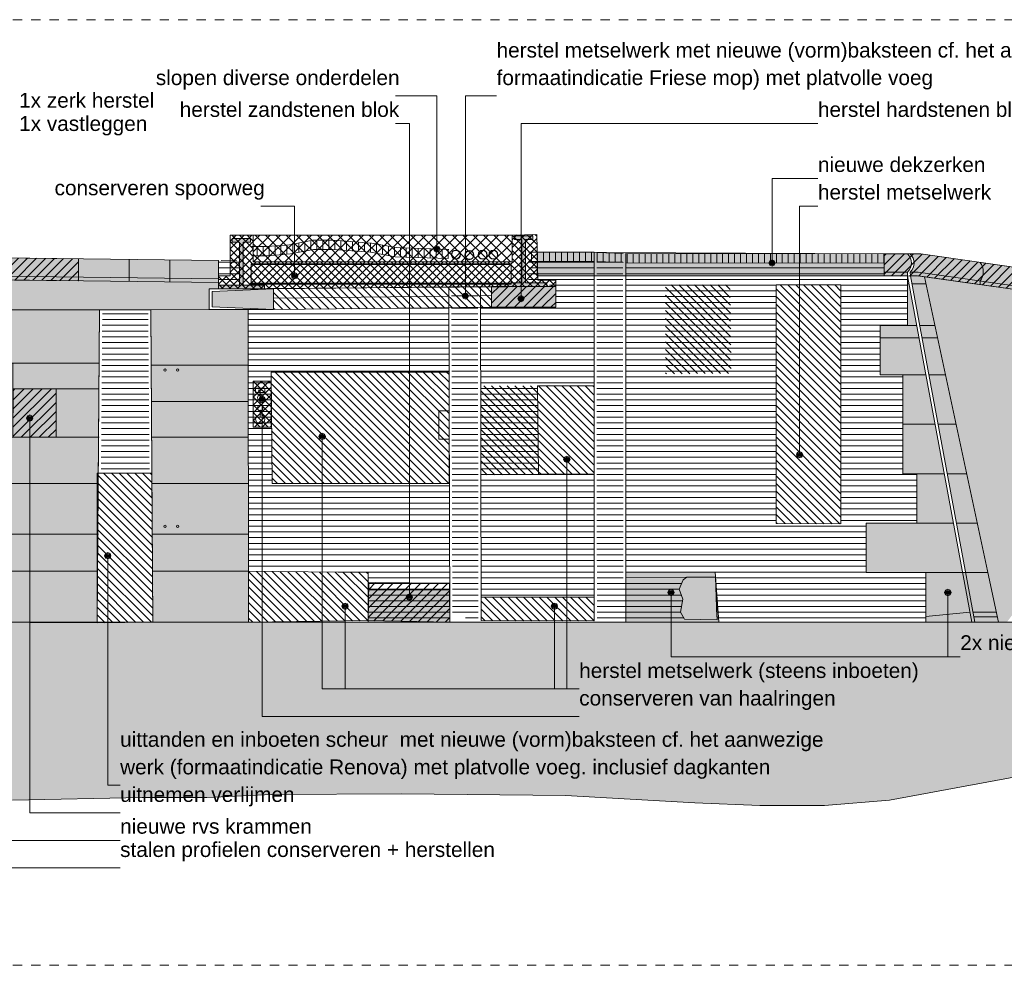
# Model space of a CAD drawing. Extents: x -251883 to 250656, y 0 to 909157.
# Tile 48 of 70: x 7424 to 18148, y 529529 to 539829. Entities that reach past the tile are written whole.
import ezdxf

# ---------------------------------------------------------------- set-up
doc = ezdxf.new("R2010")
doc.units = 0
doc.header["$MEASUREMENT"] = 0
doc.linetypes.add('DASHED', pattern=[200, 100, -100])
for name, color, linetype in [('A-0019-AFDEKVLAK', 1, 'Continuous'), ('A-0070-SYMBOOL', 8, 'Continuous'), ('A-0250-PROFIEL', 1, 'Continuous')]:
    doc.layers.add(name, color=color, linetype=linetype)
pattern_1 = [(0, (0, 0), (0, 62.5), [])]
pattern_2 = [(90, (0, 0), (-65, 4e-15), [])]
pattern_3 = [(45, (0, 0), (-49.497475, 49.497475), [])]
pattern_4 = [(135, (0, 0), (-42.426407, -42.426407), [])]
pattern_5 = [(45, (0, 0), (-42.426407, 42.426407), []), (135, (0, 0), (-42.426407, -42.426407), [])]

# ---------------------------------------------------------------- blocks, each defined once
blk = doc.blocks.new('M-MAATREGELEN_466')
at = {"linetype": 'Continuous', "lineweight": 5}
for color, points in [(7, [(163921, -2903), (164151, -2903), (164151, -2433), (164071, -2433), (164071, -2393), (164271, -2393), (164271, -2433), (164191, -2433), (164191, -2903), (164421, -2903), (164421, -2943), (163921, -2943)]), (7, [(166996, -2877), (167226, -2877), (167226, -2407), (167146, -2407), (167146, -2367), (167346, -2367), (167346, -2407), (167266, -2407), (167266, -2877), (167496, -2877), (167496, -2917), (166996, -2917)]), (254, [(171172, -2802), (167392, -2802), (167392, -2543), (171172, -2562)]), (8, [(171172, -2562), (171426, -2562, -0.412118), (171426, -2762), (171426, -2802), (171172, -2802)]), (8, [(171457, -2802), (171456, -2761, 0.409457), (171456, -2563), (171570, -2563), (172882, -2749), (173605, -3132), (174090, -3335), (174365, -3345, -0.407073), (174366, -3545), (174365, -3585), (174037, -3573), (173503, -3349), (172806, -2980), (171536, -2800)]), (8, [(171626, -6033), (170976, -6033), (170976, -5494), (171526, -5494), (171526, -4956), (171376, -4956), (171376, -3879), (171126, -3879), (171126, -3341), (171426, -3341), (171426, -2802), (172126, -6572), (171626, -6572)]), (8, [(171457, -2802), (171536, -2800), (171610, -2811), (172418, -6572), (172157, -6572)]), (254, [(171610, -2811), (172806, -2980), (173503, -3349), (174037, -3573), (174365, -3585), (174366, -3545, 0.407073), (174365, -3345), (175293, -3378), (179396, -3463), (179476, -3503), (179511, -3583), (179511, -3703), (179511, -3843), (179476, -4023), (179511, -4113), (179598, -4153), (179698, -4053), (179716, -3963), (179698, -3763), (179726, -3683), (179698, -3518), (179746, -3470), (180049, -3476), (180072, -6013), (179557, -6083), (179198, -6023), (178570, -6083), (178132, -6233), (177560, -6233), (176970, -6083), (176373, -6083), (175518, -6272), (174539, -6083), (173744, -6083), (172997, -6214), (172637, -6400), (172509, -6572), (172418, -6572)]), (254, [(169371, -6569), (168358, -6572), (168358, -6033), (169329, -6030)]), (8, [(168995, -6542), (168952, -6463), (168980, -6324), (168939, -6213), (168982, -6112), (169022, -6082), (169336, -6082), (169351, -6549)]), (254, [(171626, -6033), (172302, -6033), (172418, -6572), (171626, -6572)]), (8, [(165550, -6220), (166439, -6220), (166440, -6572), (165550, -6572)]), (111, [(127082, -6572), (181582, -6572), (181582, -9179), (180447, -9202), (179741, -9212), (179035, -9262), (178330, -9262), (176543, -8652), (175728, -8513), (175132, -8422), (174426, -8232), (173720, -8162), (173015, -8182), (171228, -8512), (170522, -8572), (169817, -8572), (169111, -8542), (168405, -8502), (167700, -8462), (165913, -8442), (164502, -8452), (163796, -8482), (163090, -8482), (161679, -8512), (159892, -8362), (158481, -8332), (157775, -8322), (157070, -8302), (155658, -8292), (153871, -8262), (153166, -8262), (152460, -8252), (151754, -8242), (151049, -8242), (149262, -8242), (147851, -8302), (147145, -8312), (146439, -8322), (145028, -8352), (142426, -8498), (141830, -8462), (141124, -8552), (137926, -8752), (136515, -8792), (135809, -8852), (133692, -9022), (131200, -8852), (130494, -8792), (127479, -8485), (127082, -8464)])]:
    blk.add_hatch(color=color, dxfattribs=at).paths.add_polyline_path(points, flags=0)
h = blk.add_hatch(dxfattribs=at)
h.set_pattern_fill('@AVMWV', color=8, style=0, pattern_type=0)
h.set_pattern_definition(pattern_2)
h.paths.add_polyline_path([(164286, -2483), (164452, -2483), (164693, -2464), (164947, -2413), (165170, -2413), (165589, -2444), (165857, -2493), (166430, -2513), (166426, -2613), (165846, -2593), (165576, -2543), (165166, -2513), (164956, -2513), (164706, -2563), (164456, -2583), (164286, -2583)], flags=0)
h = blk.add_hatch(dxfattribs=at)
h.set_pattern_fill('@AVMWV', color=8, style=0, pattern_type=0)
h.set_pattern_definition(pattern_2)
h.paths.add_polyline_path([(167306, -2642), (168012, -2645), (168014, -2545), (167296, -2542)], flags=0)
h = blk.add_hatch(dxfattribs=at)
h.set_pattern_fill('@AVMWV', color=8, style=0, pattern_type=0)
h.set_pattern_definition(pattern_2)
h.paths.add_polyline_path([(168044, -2643), (168328, -2657), (168328, -2557), (168044, -2546)], flags=0)
h = blk.add_hatch(dxfattribs=at)
h.set_pattern_fill('@AVMWV', color=8, style=0, pattern_type=0)
h.set_pattern_definition(pattern_2)
h.paths.add_polyline_path([(168356, -2659), (171172, -2662), (171172, -2562), (168358, -2559)], flags=0)
h = blk.add_hatch(dxfattribs=at)
h.set_pattern_fill('@AV093', color=154, style=0, pattern_type=0)
h.set_pattern_definition(pattern_3)
h.paths.add_polyline_path([(171172, -2802), (171570, -2805), (172806, -2980), (174037, -3573), (174365, -3585), (174366, -3545, 0.407162), (174365, -3345), (174090, -3335), (172884, -2750), (171570, -2563), (171172, -2562)], flags=0)
h = blk.add_hatch(dxfattribs=at)
h.set_pattern_fill('@AV093', color=154, style=0, pattern_type=0)
h.set_pattern_definition(pattern_3)
h.paths.add_polyline_path([(160655, -2836), (160656, -2594), (162397, -2615), (162397, -2854)], flags=0)
h = blk.add_hatch(dxfattribs=at)
h.set_pattern_fill('@AVMWH2', color=251, style=0, pattern_type=0)
h.set_pattern_definition(pattern_1)
h.paths.add_polyline_path([(163921, -2832), (163921, -2943), (163921, -2903), (164151, -2903), (164151, -2637), (163921, -2633), (163921, -2713)], flags=0)
h = blk.add_hatch(dxfattribs=at)
h.set_pattern_fill('@AVMWH2', color=251, style=0, pattern_type=0)
h.set_pattern_definition(pattern_1)
h.paths.add_polyline_path([(167296, -2642), (167296, -2877), (167526, -2877), (167526, -2917), (167596, -2917), (167596, -3144), (166896, -3144), (166896, -3017), (164521, -3043), (164521, -3169), (164244, -3169), (164249, -6572), (166440, -6572), (166429, -3022), (166775, -3022), (166781, -6556), (166781, -6572), (168014, -6572), (168014, -2643)], flags=0)
h = blk.add_hatch(dxfattribs=at)
h.set_pattern_fill('@AVMWH2', color=251, style=0, pattern_type=0)
h.set_pattern_definition(pattern_1)
h.paths.add_polyline_path([(168044, -6463), (168042, -2652), (168326, -2652), (168328, -6128), (168982, -6112), (168939, -6213), (168982, -6313), (168952, -6463), (168995, -6542), (168044, -6542)], flags=0)
h = blk.add_hatch(dxfattribs=at)
h.set_pattern_fill('@AVMWH2', color=251, style=0, pattern_type=0)
h.set_pattern_definition(pattern_1)
h.paths.add_polyline_path([(169348, -6463), (169336, -6082), (168358, -6089), (168356, -2659), (171172, -2662), (171172, -2802), (171426, -2802), (171426, -3341), (171126, -3341), (171126, -3879), (171376, -3879), (171376, -4956), (171526, -4956), (171526, -5494), (170976, -5494), (170976, -6033), (171626, -6033), (171626, -6572), (169351, -6549)], flags=0)
h = blk.add_hatch(dxfattribs=at)
h.set_pattern_fill('@AV058', color=30, style=0, pattern_type=0)
h.set_pattern_definition(pattern_4)
h.paths.add_polyline_path([(169506, -3863), (168791, -3870), (168791, -2900), (169494, -2900)], flags=0)
h = blk.add_hatch(dxfattribs=at)
h.set_pattern_fill('@AVMWH2', color=251, style=0, pattern_type=0)
h.set_pattern_definition(pattern_1)
h.paths.add_polyline_path([(166470, -6518), (166459, -3052), (166745, -3049), (166751, -6537)], flags=0)
h = blk.add_hatch(dxfattribs=at)
h.set_pattern_fill('@AVMWH2', color=251, style=0, pattern_type=0)
h.set_pattern_definition([(180, (0, 0), (-8e-15, -62.5), [])])
h.paths.add_polyline_path([(163184, -6577), (162631, -6523), (162657, -3202), (163154, -3200)], flags=0)
h = blk.add_hatch(dxfattribs=at)
h.set_pattern_fill('@AV093', color=154, style=0, pattern_type=0)
h.set_pattern_definition(pattern_3)
h.paths.add_polyline_path([(161684, -4032), (162152, -4031), (162152, -4560), (161682, -4560)], flags=0)
at = {"color": 7, "linetype": 'DASHED', "lineweight": 0}
blk.add_lwpolyline([(127082, -10311), (127082, -11), (181582, -11), (181582, -10311)], close=True, dxfattribs=at)
at = {"color": 8, "linetype": 'Continuous', "lineweight": 5}
for points in [[(163921, -2943), (164421, -2943), (164421, -2903), (164191, -2903), (164191, -2433), (164271, -2433), (164271, -2393), (164071, -2393), (164071, -2433), (164151, -2433), (164151, -2903), (163921, -2903)], [(166996, -2917), (167496, -2917), (167496, -2877), (167266, -2877), (167266, -2407), (167346, -2407), (167346, -2367), (167146, -2367), (167146, -2407), (167226, -2407), (167226, -2877), (166996, -2877)], [(171172, -2562), (167392, -2543), (167392, -2802), (171172, -2802)], [(171626, -6572), (172126, -6572), (171426, -2802), (171426, -3341), (171126, -3341), (171126, -3879), (171376, -3879), (171376, -4956), (171526, -4956), (171526, -5494), (170976, -5494), (170976, -6033), (171626, -6033)], [(171457, -2802), (171536, -2800), (171610, -2811), (172418, -6572), (172157, -6572)], [(164326, -4073), (164426, -4073), (164426, -4023), (164326, -4023)], [(169329, -6030), (168358, -6033), (168358, -6572), (169371, -6569)], [(168995, -6542), (168952, -6463), (168980, -6324), (168939, -6213), (168982, -6112), (169022, -6082), (169336, -6082), (169351, -6549)], [(171626, -6033), (172302, -6033), (172418, -6572), (171626, -6572)], [(165550, -6220), (166439, -6220), (166440, -6572), (165550, -6572)]]:
    blk.add_lwpolyline(points, close=True, dxfattribs=at)
for points in [[(167296, -2542), (168014, -2545)], [(168044, -2546), (168328, -2557)], [(169022, -6082), (168358, -6089), (168358, -2559)], [(168358, -2559), (171426, -2562)], [(171426, -2802), (171172, -2802), (171172, -2562)], [(171456, -2563), (171570, -2563)], [(171570, -2563), (172882, -2749), (173605, -3132), (174090, -3335), (175293, -3378)], [(163921, -2633), (160686, -2594)], [(162397, -2615), (162397, -2854)], [(162947, -2622), (162947, -2861)], [(163392, -2628), (163392, -2866)], [(163921, -2872), (163921, -2633)], [(163951, -2633), (164121, -2637)], [(167296, -2642), (168014, -2645)], [(168043, -2646), (168328, -2657)], [(168356, -2659), (171172, -2662)], [(171426, -2761), (171172, -2761)], [(171542, -2761), (171456, -2761)], [(171542, -2761), (172819, -2942), (173520, -3313), (174046, -3534), (174366, -3545)], [(163921, -2832), (160683, -2793)], [(163921, -2872), (160683, -2833)], [(171426, -2802), (171426, -3341), (171126, -3341), (171126, -3879), (171376, -3879), (171376, -4956), (171526, -4956), (171526, -5494), (170976, -5494), (170976, -6033), (171626, -6033), (171626, -6572)], [(171426, -2888), (171442, -2888)], [(171457, -2802), (171536, -2800), (172806, -2980), (173503, -3349), (174037, -3573), (174365, -3585)], [(171473, -2888), (171627, -2888)], [(171610, -2811), (172418, -6572)], [(162627, -3172), (160969, -3172)], [(164244, -3169), (163183, -3170)], [(171426, -3341), (171526, -3341)], [(171557, -3341), (171724, -3341)], [(171126, -3475), (171551, -3475)], [(171582, -3475), (171749, -3475)], [(162626, -3751), (161682, -3751)], [(164245, -3775), (163191, -3775)], [(171376, -3879), (171626, -3879)], [(171657, -3879), (171840, -3879)], [(162620, -4031), (161684, -4032)], [(162152, -4031), (162152, -4560)], [(164243, -4168), (163191, -4168)], [(171376, -4418), (171726, -4418)], [(171757, -4418), (171955, -4418)], [(162620, -4560), (161682, -4560)], [(164241, -4560), (163193, -4560)], [(171526, -4956), (171826, -4956)], [(171857, -4956), (172071, -4956)], [(171526, -5494), (171926, -5494)], [(171957, -5494), (172186, -5494)], [(169022, -6082), (169336, -6082), (169350, -6515)], [(171626, -6033), (172026, -6033)], [(172057, -6033), (172302, -6033)], [(171626, -6513), (172106, -6463)], [(172137, -6463), (172394, -6463)], [(172406, -6517), (172147, -6517)]]:
    blk.add_lwpolyline(points, dxfattribs=at)
for points in [[(171172, -2802), (171426, -2802), (171426, -2762, 0.412118), (171426, -2562), (171172, -2562)], [(171457, -2802), (171456, -2761, 0.409457), (171456, -2563), (171570, -2563), (172882, -2749), (173605, -3132), (174090, -3335), (174365, -3345, -0.407073), (174366, -3545), (174365, -3585), (174037, -3573), (173503, -3349), (172806, -2980), (171536, -2800)]]:
    blk.add_lwpolyline(points, format="xyb", close=True, dxfattribs=at)
at = {"color": 154, "linetype": 'Continuous', "lineweight": 5}
blk.add_lwpolyline([(171172, -2802), (171570, -2805), (172806, -2980), (174037, -3573), (174365, -3585), (174366, -3545, 0.407162), (174365, -3345), (174090, -3335), (172884, -2750), (171570, -2563), (171172, -2562)], format="xyb", close=True, dxfattribs=at)
at = {"color": 8, "linetype": 'Continuous', "lineweight": 5}
for points in [[(171426, -2562, -0.412118), (171426, -2762), (171426, -2802), (172126, -6572)], [(172216, -2897), (172216, -2856, 0.339648), (172216, -2654)]]:
    blk.add_lwpolyline(points, format="xyb", dxfattribs=at)
at = {"color": 154, "linetype": 'Continuous', "lineweight": 5}
for points in [[(160655, -2836), (160656, -2594), (162397, -2615), (162397, -2854)], [(161684, -4032), (162152, -4031), (162152, -4560), (161682, -4560)]]:
    blk.add_lwpolyline(points, close=True, dxfattribs=at)
at = {"color": 254, "linetype": 'Continuous', "lineweight": 5}
blk.add_lwpolyline([(172509, -6572), (172418, -6572), (171610, -2811), (172806, -2980)], dxfattribs=at)
at = {"color": 251, "linetype": 'Continuous', "lineweight": 5}
for points in [[(164352, -4048), (164402, -4048)], [(164376, -4036), (164376, -4108)], [(164376, -4220), (164376, -4148)], [(164376, -4333), (164376, -4260)]]:
    blk.add_lwpolyline(points, dxfattribs=at)
at = {"color": 111, "linetype": 'Continuous', "lineweight": 5}
for points in [[(127082, -6572), (181582, -6572)], [(181582, -9179), (180447, -9202), (179741, -9212), (179035, -9262), (178330, -9262), (176543, -8652), (175728, -8513), (175132, -8422), (174426, -8232), (173720, -8162), (173015, -8182), (171228, -8512), (170522, -8572), (169817, -8572), (169111, -8542), (168405, -8502), (167700, -8462), (165913, -8442), (164502, -8452), (163796, -8482), (163090, -8482), (161679, -8512)]]:
    blk.add_lwpolyline(points, dxfattribs=at)
at = {"color": 11, "linetype": 'Continuous', "lineweight": 13}
blk.add_lwpolyline([(161679, -8512), (163090, -8482), (163796, -8482), (164502, -8452), (165913, -8442), (167700, -8462), (168405, -8502), (169111, -8542), (169817, -8572), (170522, -8572), (171228, -8512), (173015, -8182), (173720, -8162), (174426, -8232), (175132, -8422), (175837, -8532), (176543, -8652), (178330, -9262), (179035, -9262), (179741, -9212), (180447, -9202)], dxfattribs=at)
at = {"color": 8, "linetype": 'Continuous', "lineweight": 5}
for centre in [(163339, -3828), (163477, -3828), (163339, -5528), (163477, -5528)]:
    blk.add_circle(centre, 12.5, dxfattribs=at)
at = {"color": 251, "linetype": 'Continuous', "lineweight": 5}
for centre, radius in [((164376, -4128), 30), ((164376, -4240), 30), ((164376, -4363), 50)]:
    blk.add_circle(centre, radius, dxfattribs=at)
at = {"layer": 'A-0070-SYMBOOL', "color": 8, "linetype": 'Continuous', "lineweight": 5}
for points in [[(169950, -2661), (169950, -1742), (170450, -1742)], [(168850, -6250), (168850, -6950), (171865, -6950)], [(171865, -6250), (171865, -6950), (172000, -6950)]]:
    blk.add_lwpolyline(points, dxfattribs=at)
for points in [[(166265, -2509), (166275, -2533), (166300, -2544), (166325, -2533), (166335, -2509), (166325, -2484), (166300, -2474), (166275, -2484)], [(166275, -2509), (166282, -2526), (166300, -2534), (166318, -2526), (166325, -2509), (166318, -2491), (166300, -2484), (166282, -2491)], [(166285, -2509), (166289, -2519), (166300, -2524), (166311, -2519), (166315, -2509), (166311, -2498), (166300, -2494), (166289, -2498)], [(166295, -2509), (166296, -2512), (166300, -2514), (166304, -2512), (166305, -2509), (166304, -2505), (166300, -2504), (166296, -2505)], [(169985, -2661), (169975, -2685), (169950, -2696), (169925, -2685), (169915, -2661), (169925, -2636), (169950, -2626), (169975, -2636)], [(169975, -2661), (169968, -2678), (169950, -2686), (169932, -2678), (169925, -2661), (169932, -2643), (169950, -2636), (169968, -2643)], [(169965, -2661), (169961, -2671), (169950, -2676), (169939, -2671), (169935, -2661), (169939, -2650), (169950, -2646), (169961, -2650)], [(169955, -2661), (169954, -2664), (169950, -2666), (169946, -2664), (169945, -2661), (169946, -2657), (169950, -2656), (169954, -2657)], [(167251, -3050), (167241, -3075), (167216, -3085), (167192, -3075), (167181, -3050), (167192, -3025), (167216, -3015), (167241, -3025)], [(167241, -3050), (167234, -3068), (167216, -3075), (167199, -3068), (167191, -3050), (167199, -3032), (167216, -3025), (167234, -3032)], [(167231, -3050), (167227, -3061), (167216, -3065), (167206, -3061), (167201, -3050), (167206, -3039), (167216, -3035), (167227, -3039)], [(167221, -3050), (167220, -3054), (167216, -3055), (167213, -3054), (167211, -3050), (167213, -3046), (167216, -3045), (167220, -3046)], [(164433, -4148), (164422, -4173), (164398, -4183), (164373, -4173), (164363, -4148), (164373, -4123), (164398, -4113), (164422, -4123)], [(164423, -4148), (164415, -4166), (164398, -4173), (164380, -4166), (164373, -4148), (164380, -4130), (164398, -4123), (164415, -4130)], [(164413, -4148), (164408, -4159), (164398, -4163), (164387, -4159), (164383, -4148), (164387, -4137), (164398, -4133), (164408, -4137)], [(164403, -4148), (164401, -4152), (164398, -4153), (164394, -4152), (164393, -4148), (164394, -4144), (164398, -4143), (164401, -4144)], [(161900, -4350), (161890, -4375), (161865, -4385), (161840, -4375), (161830, -4350), (161840, -4325), (161865, -4315), (161890, -4325)], [(161890, -4350), (161883, -4368), (161865, -4375), (161847, -4368), (161840, -4350), (161847, -4332), (161865, -4325), (161883, -4332)], [(161880, -4350), (161876, -4361), (161865, -4365), (161854, -4361), (161850, -4350), (161854, -4339), (161865, -4335), (161876, -4339)], [(161870, -4350), (161869, -4354), (161865, -4355), (161862, -4354), (161860, -4350), (161862, -4346), (161865, -4345), (161869, -4346)], [(168885, -6250), (168875, -6275), (168850, -6285), (168825, -6275), (168815, -6250), (168825, -6225), (168850, -6215), (168875, -6225)], [(171900, -6250), (171890, -6275), (171865, -6285), (171840, -6275), (171830, -6250), (171840, -6225), (171865, -6215), (171890, -6225)], [(165965, -6300), (165975, -6325), (166000, -6335), (166025, -6325), (166035, -6300), (166025, -6275), (166000, -6265), (165975, -6275)], [(165975, -6300), (165982, -6318), (166000, -6325), (166018, -6318), (166025, -6300), (166018, -6282), (166000, -6275), (165982, -6282)], [(165985, -6300), (165989, -6311), (166000, -6315), (166011, -6311), (166015, -6300), (166011, -6289), (166000, -6285), (165989, -6289)], [(165995, -6300), (165996, -6304), (166000, -6305), (166004, -6304), (166005, -6300), (166004, -6296), (166000, -6295), (165996, -6296)], [(168875, -6250), (168868, -6268), (168850, -6275), (168832, -6268), (168825, -6250), (168832, -6232), (168850, -6225), (168868, -6232)], [(168865, -6250), (168861, -6261), (168850, -6265), (168839, -6261), (168835, -6250), (168839, -6239), (168850, -6235), (168861, -6239)], [(168855, -6250), (168854, -6254), (168850, -6255), (168846, -6254), (168845, -6250), (168846, -6246), (168850, -6245), (168854, -6246)], [(171890, -6250), (171883, -6268), (171865, -6275), (171847, -6268), (171840, -6250), (171847, -6232), (171865, -6225), (171883, -6232)], [(171880, -6250), (171876, -6261), (171865, -6265), (171854, -6261), (171850, -6250), (171854, -6239), (171865, -6235), (171876, -6239)], [(171870, -6250), (171869, -6254), (171865, -6255), (171862, -6254), (171860, -6250), (171862, -6246), (171865, -6245), (171869, -6246)]]:
    blk.add_lwpolyline(points, close=True, dxfattribs=at)
at = {"layer": 'A-0070-SYMBOOL', "color": 7, "linetype": 'Continuous', "char_height": 162, "attachment_point": 7, "line_spacing_factor": 0.933333}
for s, insert in [('{\\fArial|b0|i0|c12|p0;herstel metselwerk met nieuwe (vorm)baksteen cf. het aanwezige werk}', (166950, -472)), ('{\\fArial|b0|i0|c12|p0;slopen diverse onderdelen}', (163239, -772)), ('{\\fArial|b0|i0|c12|p0;formaatindicatie Friese mop) met platvolle voeg}', (166950, -772)), ('{\\fArial|b0|i0|c12|p0;1x zerk herstel}', (161750, -972)), ('{\\fArial|b0|i0|c12|p0;herstel zandstenen blok}', (163499, -1072)), ('{\\fArial|b0|i0|c12|p0;herstel hardstenen blok}', (170450, -1072)), ('{\\fArial|b0|i0|c12|p0;1x vastleggen}', (161750, -1272)), ('{\\fArial|b0|i0|c12|p0;nieuwe dekzerken}', (170450, -1672)), ('{\\fArial|b0|i0|c12|p0;herstel metselwerk}', (170450, -1972)), ('{\\fArial|b0|i0|c12|p0;conserveren spoorweg}', (162136, -1972)), ('{\\fArial|b0|i0|c12|p0;2x nieuw zandstenen blok}', (172000, -6880)), ('{\\fArial|b0|i0|c12|p0;herstel metselwerk (steens inboeten)}', (167850, -7230)), ('{\\fArial|b0|i0|c12|p0;conserveren van haalringen}', (167850, -7530)), ('{\\fArial|b0|i0|c12|p0;uittanden en inboeten scheur  met nieuwe (vorm)baksteen cf. het aanwezige}', (162850, -7980)), ('{\\fArial|b0|i0|c12|p0;werk (formaatindicatie Renova) met platvolle voeg. inclusief dagkanten}', (162850, -8280)), ('{\\fArial|b0|i0|c12|p0;uitnemen verlijmen}', (162850, -8580)), ('{\\fArial|b0|i0|c12|p0;nieuwe rvs krammen}', (162850, -8880)), ('{\\fArial|b0|i0|c12|p0;stalen profielen conserveren + herstellen }', (162850, -9180))]:
    blk.add_mtext(s, dxfattribs=dict(at, insert=insert))
at = {"linetype": 'Continuous'}
for points in [[(169995, -2900), (170700, -2900), (170700, -5502), (169995, -5498)], [(164494, -3850), (166432, -3850), (166432, -5063), (164506, -5063)], [(167394, -4000), (168014, -4000), (168014, -4963), (167406, -4963)], [(166781, -6300), (168014, -6300), (168014, -6560), (166781, -6556)]]:
    blk.add_wipeout(points, dxfattribs=at)
for points, layer in [([(165950, -1192), (166050, -1192), (166050, -1800), (165950, -1800)], 'A-0019-AFDEKVLAK'), ([(164279, -2890), (164279, -2881), (167109, -2881), (167109, -2890)], 'A-0250-PROFIEL')]:
    blk.add_wipeout(points, dxfattribs=at).dxf.layer = layer
at = {"linetype": 'Continuous', "lineweight": 5}
blk.add_hatch(color=8, dxfattribs=at).paths.add_polyline_path([(164521, -2943), (164521, -3169), (163851, -3139), (163851, -2973)], flags=0)
h = blk.add_hatch(dxfattribs=at)
h.set_pattern_fill('@AV060m', color=1, style=0, pattern_type=0)
h.set_pattern_definition(pattern_4)
h.paths.add_polyline_path([(169995, -2900), (170700, -2900), (170700, -5502), (169995, -5498)], flags=0)
h = blk.add_hatch(dxfattribs=at)
h.set_pattern_fill('@AV060m', color=1, style=0, pattern_type=0)
h.set_pattern_definition(pattern_4)
h.paths.add_polyline_path([(164494, -3850), (166432, -3850), (166432, -5063), (164506, -5063)], flags=0)
h = blk.add_hatch(dxfattribs=at)
h.set_pattern_fill('@AV065', color=51, style=0, pattern_type=0)
h.set_pattern_definition(pattern_5)
h.paths.add_polyline_path([(164300, -3950), (164495, -3950), (164495, -4450), (164300, -4450)], flags=0)
h = blk.add_hatch(dxfattribs=at)
h.set_pattern_fill('@AV058', color=30, style=0, pattern_type=0)
h.set_pattern_definition(pattern_4)
h.paths.add_polyline_path([(167406, -4963), (166778, -4970), (166778, -4000), (167394, -4000)], flags=0)
h = blk.add_hatch(dxfattribs=at)
h.set_pattern_fill('@AV060m', color=1, style=0, pattern_type=0)
h.set_pattern_definition(pattern_4)
h.paths.add_polyline_path([(167394, -4000), (168014, -4000), (168014, -4963), (167406, -4963)], flags=0)
h = blk.add_hatch(dxfattribs=at)
h.set_pattern_fill('@AV060m', color=1, style=0, pattern_type=0)
h.set_pattern_definition(pattern_4)
h.paths.add_polyline_path([(166781, -6300), (168014, -6300), (168014, -6560), (166781, -6556)], flags=0)
at = {"color": 8, "linetype": 'Continuous', "lineweight": 5}
for points in [[(168014, -2545), (168014, -6560)], [(166433, -4270), (166320, -4270), (166320, -4580), (166434, -4580)]]:
    blk.add_lwpolyline(points, dxfattribs=at)
blk.add_lwpolyline([(164521, -2943), (164521, -3169), (163851, -3139), (163851, -2973)], close=True, dxfattribs=at)
at = {"color": 1, "linetype": 'Continuous', "lineweight": 5}
for points in [[(169995, -2900), (170700, -2900), (170700, -5502), (169995, -5498)], [(164494, -3850), (166432, -3850), (166432, -5063), (164506, -5063)], [(167394, -4000), (168014, -4000), (168014, -4963), (167406, -4963)], [(166781, -6300), (168014, -6300), (168014, -6560), (166781, -6556)]]:
    blk.add_lwpolyline(points, close=True, dxfattribs=at)
at = {"color": 2, "linetype": 'Continuous', "lineweight": 5}
blk.add_lwpolyline([(164300, -3950), (164495, -3950), (164495, -4450), (164300, -4450)], close=True, dxfattribs=at)
at = {"layer": 'A-0070-SYMBOOL', "color": 8, "linetype": 'Continuous', "lineweight": 5}
for points in [[(166300, -2509), (166300, -842), (165850, -842)], [(167216, -3050), (167216, -1142), (170450, -1142)], [(170250, -4750), (170250, -2042), (170450, -2042)], [(167715, -4800), (167715, -7300), (167850, -7300)], [(167580, -6400), (167580, -7300), (167715, -7300)]]:
    blk.add_lwpolyline(points, dxfattribs=at)
for points in [[(165085, -4550), (165075, -4575), (165050, -4585), (165025, -4575), (165015, -4550), (165025, -4525), (165050, -4515), (165075, -4525)], [(165075, -4550), (165068, -4568), (165050, -4575), (165032, -4568), (165025, -4550), (165032, -4532), (165050, -4525), (165068, -4532)], [(165065, -4550), (165061, -4561), (165050, -4565), (165039, -4561), (165035, -4550), (165039, -4539), (165050, -4535), (165061, -4539)], [(165055, -4550), (165054, -4554), (165050, -4555), (165046, -4554), (165045, -4550), (165046, -4546), (165050, -4545), (165054, -4546)], [(170285, -4750), (170275, -4775), (170250, -4785), (170225, -4775), (170215, -4750), (170225, -4725), (170250, -4715), (170275, -4725)], [(167750, -4800), (167740, -4825), (167715, -4835), (167690, -4825), (167680, -4800), (167690, -4775), (167715, -4765), (167740, -4775)], [(167740, -4800), (167733, -4818), (167715, -4825), (167697, -4818), (167690, -4800), (167697, -4782), (167715, -4775), (167733, -4782)], [(167730, -4800), (167726, -4811), (167715, -4815), (167704, -4811), (167700, -4800), (167704, -4789), (167715, -4785), (167726, -4789)], [(167720, -4800), (167719, -4804), (167715, -4805), (167712, -4804), (167710, -4800), (167712, -4796), (167715, -4795), (167719, -4796)], [(170275, -4750), (170268, -4768), (170250, -4775), (170232, -4768), (170225, -4750), (170232, -4732), (170250, -4725), (170268, -4732)], [(170265, -4750), (170261, -4761), (170250, -4765), (170239, -4761), (170235, -4750), (170239, -4739), (170250, -4735), (170261, -4739)], [(170255, -4750), (170254, -4754), (170250, -4755), (170246, -4754), (170245, -4750), (170246, -4746), (170250, -4745), (170254, -4746)], [(167615, -6400), (167605, -6425), (167580, -6435), (167555, -6425), (167545, -6400), (167555, -6375), (167580, -6365), (167605, -6375)], [(167605, -6400), (167598, -6418), (167580, -6425), (167562, -6418), (167555, -6400), (167562, -6382), (167580, -6375), (167598, -6382)], [(167595, -6400), (167591, -6411), (167580, -6415), (167569, -6411), (167565, -6400), (167569, -6389), (167580, -6385), (167591, -6389)], [(167585, -6400), (167584, -6404), (167580, -6405), (167577, -6404), (167575, -6400), (167577, -6396), (167580, -6395), (167584, -6396)]]:
    blk.add_lwpolyline(points, close=True, dxfattribs=at)
at = {"layer": 'A-0250-PROFIEL', "color": 8, "linetype": 'Continuous', "lineweight": 5}
blk.add_lwpolyline([(167109, -2890), (167109, -2881), (164279, -2881), (164279, -2890)], close=True, dxfattribs=at)
at = {"linetype": 'Continuous'}
blk.add_wipeout([(167109, -2679), (167109, -2881), (164279, -2881), (164279, -2679)], dxfattribs=at).dxf.layer = 'A-0250-PROFIEL'
at = {"linetype": 'Continuous', "lineweight": 5}
h = blk.add_hatch(dxfattribs=at)
h.set_pattern_fill('@AVMWV', color=8, style=0, pattern_type=0)
h.set_pattern_definition(pattern_2)
h.paths.add_polyline_path([(164521, -2943), (166429, -2923), (166429, -3023), (164521, -3043)], flags=0)
h = blk.add_hatch(dxfattribs=at)
h.set_pattern_fill('@AVMWV', color=8, style=0, pattern_type=0)
h.set_pattern_definition(pattern_2)
h.paths.add_polyline_path([(166459, -3020), (166745, -3020), (166745, -2919), (166459, -2922)], flags=0)
h = blk.add_hatch(dxfattribs=at)
h.set_pattern_fill('@AVMWV', color=8, style=0, pattern_type=0)
h.set_pattern_definition(pattern_2)
h.paths.add_polyline_path([(166775, -3018), (166896, -3017), (166896, -2917), (166775, -2918)], flags=0)
blk.add_hatch(color=8, dxfattribs=at).paths.add_polyline_path([(167596, -2917), (167596, -3144), (166896, -3144), (166896, -2917)], flags=0)
at = {"color": 8, "linetype": 'Continuous', "lineweight": 5}
blk.add_lwpolyline([(167596, -2917), (167596, -3144), (166896, -3144), (166896, -2917)], close=True, dxfattribs=at)
at = {"layer": 'A-0070-SYMBOOL', "color": 8, "linetype": 'Continuous', "lineweight": 5}
for points in [[(164715, -2800), (164725, -2825), (164750, -2835), (164775, -2825), (164785, -2800), (164775, -2775), (164750, -2765), (164725, -2775)], [(164725, -2800), (164732, -2818), (164750, -2825), (164768, -2818), (164775, -2800), (164768, -2782), (164750, -2775), (164732, -2782)], [(164735, -2800), (164739, -2811), (164750, -2815), (164761, -2811), (164765, -2800), (164761, -2789), (164750, -2785), (164739, -2789)], [(164745, -2800), (164746, -2804), (164750, -2805), (164754, -2804), (164755, -2800), (164754, -2796), (164750, -2795), (164746, -2796)]]:
    blk.add_lwpolyline(points, close=True, dxfattribs=at)
at = {"layer": 'A-0250-PROFIEL', "color": 8, "linetype": 'Continuous', "lineweight": 5}
blk.add_lwpolyline([(167109, -2679), (167109, -2881), (164279, -2881), (164279, -2679)], close=True, dxfattribs=at)
at = {"linetype": 'Continuous'}
blk.add_wipeout([(164521, -2943), (166896, -2917), (166896, -3144), (164521, -3169)], dxfattribs=at)
blk.add_wipeout([(164279, -2679), (164279, -2670), (167109, -2670), (167109, -2679)], dxfattribs=at).dxf.layer = 'A-0250-PROFIEL'
at = {"linetype": 'Continuous', "lineweight": 5}
h = blk.add_hatch(dxfattribs=at)
h.set_pattern_fill('@AV065', color=51, style=0, pattern_type=0)
h.set_pattern_definition(pattern_5)
h.paths.add_polyline_path([(163921, -2943), (167596, -2917), (167596, -2850), (167400, -2850), (167387, -2350), (167119, -2357), (167119, -2650), (164300, -2650), (164300, -2357), (164050, -2357), (164050, -2800), (163921, -2800)], flags=0)
h = blk.add_hatch(dxfattribs=at)
h.set_pattern_fill('@AV103', color=213, style=0, pattern_type=0)
h.set_pattern_definition([(135, (0, 0), (-56.568542, -56.568542), []), (45, (0, 0), (-56.568542, 56.568542), [])])
h.paths.add_polyline_path([(164300, -2650), (164300, -2357), (167119, -2357), (167119, -2650)], flags=0)
blk.add_hatch(color=8, dxfattribs=at).paths.add_polyline_path([(161128, -4663), (161195, -4663), (161195, -4572), (161682, -4560), (161682, -3751), (160966, -3751), (160941, -3178), (160941, -2836), (160683, -2833), (160686, -2594), (163921, -2633), (163921, -2943), (163821, -2943), (163821, -3169), (164244, -3169), (164249, -6572), (163208, -6573), (163183, -3170), (162627, -3172), (162605, -6019), (162601, -6581), (161128, -6572)], flags=0)
h = blk.add_hatch(dxfattribs=at)
h.set_pattern_fill('@AV060m', color=1, style=0, pattern_type=0)
h.set_pattern_definition(pattern_4)
h.paths.add_polyline_path([(164521, -2943), (166896, -2917), (166896, -3144), (164521, -3169)], flags=0)
h = blk.add_hatch(dxfattribs=at)
h.set_pattern_fill('@AV093', color=154, style=0, pattern_type=0)
h.set_pattern_definition(pattern_3)
h.paths.add_polyline_path([(166896, -2917), (167596, -2917), (167596, -3144), (166896, -3144)], flags=0)
at = {"color": 2, "linetype": 'Continuous', "lineweight": 5}
blk.add_lwpolyline([(163921, -2943), (167596, -2917), (167596, -2850), (167400, -2850), (167387, -2350), (167119, -2357), (167119, -2650), (164300, -2650), (164300, -2357), (164050, -2357), (164050, -2800), (163921, -2800)], close=True, dxfattribs=at)
at = {"color": 8, "linetype": 'Continuous', "lineweight": 5}
for points in [[(164300, -2650), (164300, -2357), (167119, -2357), (167119, -2650)], [(161128, -6572), (162601, -6581), (162605, -6019), (162627, -3172), (163183, -3170), (163208, -6573), (164249, -6572), (164244, -3169), (163821, -3169), (163821, -2943), (163921, -2943), (163921, -2633), (160686, -2594), (160683, -2833), (160941, -2836), (160941, -3178), (160966, -3751), (161682, -3751), (161682, -4560), (161195, -4572), (161195, -4663), (161128, -4663)]]:
    blk.add_lwpolyline(points, close=True, dxfattribs=at)
for points in [[(164451, -2943), (164521, -2943), (164521, -3169), (163821, -3169), (163821, -2943), (163891, -2943)], [(164521, -2943), (166427, -2922)], [(166429, -2922), (166440, -6572)], [(166459, -2922), (166745, -2919)], [(166781, -6556), (166775, -2918)], [(166776, -2919), (166896, -2917)], [(167526, -2917), (167596, -2917), (167596, -3144), (166896, -3144), (166896, -2917), (166966, -2917)], [(166429, -3022), (164521, -3043)], [(166745, -3020), (166459, -3020)], [(166896, -3017), (166775, -3018)]]:
    blk.add_lwpolyline(points, dxfattribs=at)
at = {"color": 1, "linetype": 'Continuous', "lineweight": 5}
blk.add_lwpolyline([(164521, -3169), (166896, -3144), (166896, -2917), (164521, -2943)], close=True, dxfattribs=at)
at = {"color": 154, "linetype": 'Continuous', "lineweight": 5}
blk.add_lwpolyline([(166896, -2917), (167596, -2917), (167596, -3144), (166896, -3144)], close=True, dxfattribs=at)
at = {"layer": 'A-0070-SYMBOOL', "color": 8, "linetype": 'Continuous', "lineweight": 5}
for points in [[(166000, -6300), (166000, -1142), (165850, -1142)], [(164750, -2800), (164750, -2042), (164384, -2042)]]:
    blk.add_lwpolyline(points, dxfattribs=at)
for points in [[(166645, -3020), (166635, -3045), (166610, -3055), (166585, -3045), (166575, -3020), (166585, -2996), (166610, -2985), (166635, -2996)], [(166635, -3020), (166628, -3038), (166610, -3045), (166592, -3038), (166585, -3020), (166592, -3003), (166610, -2995), (166628, -3003)], [(166625, -3020), (166621, -3031), (166610, -3035), (166599, -3031), (166595, -3020), (166599, -3010), (166610, -3005), (166621, -3010)], [(166615, -3020), (166614, -3024), (166610, -3025), (166606, -3024), (166605, -3020), (166606, -3017), (166610, -3015), (166614, -3017)]]:
    blk.add_lwpolyline(points, close=True, dxfattribs=at)
at = {"layer": 'A-0250-PROFIEL', "color": 8, "linetype": 'Continuous', "lineweight": 5}
blk.add_lwpolyline([(167109, -2679), (167109, -2670), (164279, -2670), (164279, -2679)], close=True, dxfattribs=at)
at = {"layer": 'A-0250-PROFIEL', "color": 8, "linetype": 'DASHED', "lineweight": 5}
for points in [[(167109, -2679), (167109, -2881), (164279, -2881), (164279, -2679)], [(167109, -2890), (167109, -2881), (164279, -2881), (164279, -2890)]]:
    blk.add_lwpolyline(points, close=True, dxfattribs=at)
at = {"linetype": 'Continuous'}
for points in [[(162601, -6581), (162601, -4950), (163196, -4950), (163208, -6573)], [(164249, -6572), (164249, -6019), (165550, -6033), (165550, -6556)]]:
    blk.add_wipeout(points, dxfattribs=at)
blk.add_wipeout([(166915, -2521), (166928, -2522), (166940, -2527), (166950, -2535), (166958, -2546), (166963, -2558), (166965, -2571), (166963, -2584), (166958, -2596), (166950, -2606), (166940, -2614), (166928, -2619), (166915, -2621), (166902, -2619), (166890, -2614), (166879, -2606), (166871, -2596), (166866, -2584), (166865, -2571), (166866, -2558), (166871, -2546), (166879, -2535), (166890, -2527), (166902, -2522), (166915, -2521), (166915, -2525), (166902, -2526), (166891, -2531), (166881, -2539), (166874, -2549), (166870, -2561), (166869, -2574), (166871, -2586), (166877, -2597), (166886, -2606), (166896, -2613), (166908, -2616), (166921, -2616), (166933, -2613), (166944, -2606), (166952, -2597), (166958, -2586), (166961, -2574), (166960, -2561), (166956, -2549), (166948, -2539), (166939, -2531), (166927, -2526), (166915, -2525)], dxfattribs=at).dxf.layer = 'A-0250-PROFIEL'
at = {"linetype": 'Continuous', "lineweight": 5}
h = blk.add_hatch(dxfattribs=at)
h.set_pattern_fill('@AV060m', color=1, style=0, pattern_type=0)
h.set_pattern_definition(pattern_4)
h.paths.add_polyline_path([(162601, -6581), (162601, -4950), (163196, -4950), (163208, -6573)], flags=0)
h = blk.add_hatch(dxfattribs=at)
h.set_pattern_fill('@AV060m', color=1, style=0, pattern_type=0)
h.set_pattern_definition(pattern_4)
h.paths.add_polyline_path([(164249, -6572), (164249, -6019), (165550, -6033), (165550, -6556)], flags=0)
h = blk.add_hatch(dxfattribs=at)
h.set_pattern_fill('@AV093', color=154, style=0, pattern_type=0)
h.set_pattern_definition(pattern_3)
h.paths.add_polyline_path([(165550, -6556), (165557, -6142), (166439, -6150), (166440, -6572)], flags=0)
at = {"color": 8, "linetype": 'Continuous', "lineweight": 5}
for points in [[(163921, -2943), (163821, -2943), (163821, -3169), (164244, -3169), (164249, -6565)], [(163183, -3170), (162627, -3172), (162601, -6581)], [(162627, -3172), (162601, -6581)], [(163208, -6573), (163183, -3170), (162627, -3172)], [(163208, -6573), (163184, -3185)], [(164244, -3169), (164249, -6572)], [(162613, -5063), (161128, -5063)], [(164247, -5063), (163197, -5063)], [(162613, -5616), (161128, -5616)], [(164248, -5616), (163201, -5616)], [(162605, -6019), (161128, -6019)], [(164249, -6019), (163204, -6019)], [(166439, -6220), (165550, -6220), (165550, -6572)]]:
    blk.add_lwpolyline(points, dxfattribs=at)
at = {"color": 1, "linetype": 'Continuous', "lineweight": 5}
for points in [[(162601, -6581), (162601, -4950), (163196, -4950), (163208, -6573)], [(165550, -6556), (165550, -6033), (164249, -6019), (164249, -6572)]]:
    blk.add_lwpolyline(points, close=True, dxfattribs=at)
at = {"color": 154, "linetype": 'Continuous', "lineweight": 5}
blk.add_lwpolyline([(165550, -6556), (165557, -6142), (166439, -6150), (166440, -6572)], close=True, dxfattribs=at)
at = {"color": 251, "linetype": 'Continuous', "lineweight": 5}
blk.add_lwpolyline([(181582, -6572), (127082, -6572)], dxfattribs=at)
at = {"layer": 'A-0070-SYMBOOL', "color": 8, "linetype": 'Continuous', "lineweight": 5}
for points in [[(164398, -4148), (164398, -7600), (167850, -7600)], [(161865, -4350), (161865, -8650), (162850, -8650)], [(165050, -4550), (165050, -7300), (165300, -7300)], [(160250, -4697), (160250, -9250), (162850, -9250)], [(161600, -5063), (161600, -8950), (162850, -8950)], [(162715, -5850), (162715, -8350), (162850, -8350)], [(165300, -6400), (165300, -7300), (167580, -7300)]]:
    blk.add_lwpolyline(points, dxfattribs=at)
for points in [[(162750, -5850), (162740, -5875), (162715, -5885), (162690, -5875), (162680, -5850), (162690, -5825), (162715, -5815), (162740, -5825)], [(162740, -5850), (162733, -5868), (162715, -5875), (162697, -5868), (162690, -5850), (162697, -5832), (162715, -5825), (162733, -5832)], [(162730, -5850), (162726, -5861), (162715, -5865), (162704, -5861), (162700, -5850), (162704, -5839), (162715, -5835), (162726, -5839)], [(162720, -5850), (162719, -5854), (162715, -5855), (162712, -5854), (162710, -5850), (162712, -5846), (162715, -5845), (162719, -5846)], [(165335, -6400), (165325, -6425), (165300, -6435), (165275, -6425), (165265, -6400), (165275, -6375), (165300, -6365), (165325, -6375)], [(165325, -6400), (165318, -6418), (165300, -6425), (165282, -6418), (165275, -6400), (165282, -6382), (165300, -6375), (165318, -6382)], [(165315, -6400), (165311, -6411), (165300, -6415), (165289, -6411), (165285, -6400), (165289, -6389), (165300, -6385), (165311, -6389)], [(165305, -6400), (165304, -6404), (165300, -6405), (165296, -6404), (165295, -6400), (165296, -6396), (165300, -6395), (165304, -6396)]]:
    blk.add_lwpolyline(points, close=True, dxfattribs=at)
at = {"layer": 'A-0250-PROFIEL', "color": 251, "linetype": 'Continuous', "lineweight": 5}
for points in [[(166915, -2521, 1), (166915, -2621, 1), (166915, -2521), (166915, -2521, 1), (166915, -2621, 1), (166915, -2521)], [(166915, -2525, 1), (166915, -2617, 1), (166915, -2525), (166915, -2525, 1), (166915, -2617, 1), (166915, -2525)]]:
    blk.add_lwpolyline(points, format="xyb", close=True, dxfattribs=at)
for points in [[(166915, -2521), (166915, -2521), (166915, -2521), (166915, -2521)], [(166915, -2525), (166915, -2525), (166915, -2525), (166915, -2525)]]:
    blk.add_lwpolyline(points, close=True, dxfattribs=at)
at = {"linetype": 'Continuous'}
blk.add_wipeout([(166799, -2521), (166812, -2523), (166824, -2528), (166835, -2536), (166843, -2546), (166848, -2558), (166849, -2571), (166848, -2584), (166843, -2596), (166835, -2606), (166824, -2614), (166812, -2619), (166799, -2621), (166786, -2619), (166774, -2614), (166764, -2606), (166756, -2596), (166751, -2584), (166749, -2571), (166751, -2558), (166756, -2546), (166764, -2536), (166774, -2528), (166786, -2523), (166799, -2521), (166799, -2525), (166787, -2527), (166775, -2532), (166766, -2540), (166758, -2550), (166754, -2562), (166753, -2574), (166756, -2586), (166762, -2598), (166770, -2607), (166781, -2613), (166793, -2617), (166806, -2617), (166818, -2613), (166828, -2607), (166837, -2598), (166843, -2586), (166845, -2574), (166844, -2562), (166840, -2550), (166833, -2540), (166823, -2532), (166812, -2527), (166799, -2525)], dxfattribs=at).dxf.layer = 'A-0250-PROFIEL'
at = {"layer": 'A-0250-PROFIEL', "color": 251, "linetype": 'Continuous', "lineweight": 5}
for points in [[(166799, -2521, 1), (166799, -2621, 1), (166799, -2521), (166799, -2521, 1), (166799, -2621, 1), (166799, -2521)], [(166799, -2525, 1), (166799, -2617, 1), (166799, -2525), (166799, -2525, 1), (166799, -2617, 1), (166799, -2525)]]:
    blk.add_lwpolyline(points, format="xyb", close=True, dxfattribs=at)
for points in [[(166799, -2521), (166799, -2521), (166799, -2521), (166799, -2521)], [(166799, -2525), (166799, -2525), (166799, -2525), (166799, -2525)]]:
    blk.add_lwpolyline(points, close=True, dxfattribs=at)
at = {"linetype": 'Continuous'}
blk.add_wipeout([(166654, -2525), (166667, -2527), (166679, -2532), (166689, -2540), (166697, -2550), (166702, -2562), (166704, -2575), (166702, -2588), (166697, -2600), (166689, -2611), (166679, -2619), (166667, -2624), (166654, -2625), (166641, -2624), (166629, -2619), (166618, -2611), (166610, -2600), (166605, -2588), (166604, -2575), (166605, -2562), (166610, -2550), (166618, -2540), (166629, -2532), (166641, -2527), (166654, -2525), (166654, -2529), (166641, -2531), (166630, -2536), (166620, -2544), (166613, -2554), (166609, -2566), (166608, -2578), (166610, -2591), (166616, -2602), (166625, -2611), (166635, -2618), (166647, -2621), (166660, -2621), (166672, -2618), (166683, -2611), (166691, -2602), (166697, -2591), (166700, -2578), (166699, -2566), (166695, -2554), (166687, -2544), (166678, -2536), (166666, -2531), (166654, -2529)], dxfattribs=at).dxf.layer = 'A-0250-PROFIEL'
at = {"layer": 'A-0250-PROFIEL', "color": 251, "linetype": 'Continuous', "lineweight": 5}
for points in [[(166654, -2525, 1), (166654, -2625, 1), (166654, -2525), (166654, -2525, 1), (166654, -2625, 1), (166654, -2525)], [(166654, -2529, 1), (166654, -2621, 1), (166654, -2529), (166654, -2529, 1), (166654, -2621, 1), (166654, -2529)]]:
    blk.add_lwpolyline(points, format="xyb", close=True, dxfattribs=at)
for points in [[(166654, -2525), (166654, -2525), (166654, -2525), (166654, -2525)], [(166654, -2529), (166654, -2529), (166654, -2529), (166654, -2529)]]:
    blk.add_lwpolyline(points, close=True, dxfattribs=at)
at = {"linetype": 'Continuous'}
blk.add_wipeout([(166507, -2520), (166520, -2522), (166532, -2527), (166542, -2535), (166550, -2545), (166555, -2557), (166557, -2570), (166555, -2583), (166550, -2595), (166542, -2606), (166532, -2614), (166520, -2619), (166507, -2620), (166494, -2619), (166482, -2614), (166471, -2606), (166463, -2595), (166458, -2583), (166457, -2570), (166458, -2557), (166463, -2545), (166471, -2535), (166482, -2527), (166494, -2522), (166507, -2520), (166507, -2524), (166494, -2526), (166483, -2531), (166473, -2539), (166466, -2549), (166462, -2561), (166461, -2573), (166463, -2586), (166469, -2597), (166478, -2606), (166488, -2612), (166500, -2616), (166513, -2616), (166525, -2612), (166536, -2606), (166544, -2597), (166550, -2586), (166553, -2573), (166552, -2561), (166548, -2549), (166540, -2539), (166531, -2531), (166519, -2526), (166507, -2524)], dxfattribs=at).dxf.layer = 'A-0250-PROFIEL'
at = {"color": 8, "linetype": 'Continuous', "lineweight": 5}
for points in [[(166430, -2513), (165857, -2493), (165589, -2444), (165170, -2413), (164947, -2413), (164693, -2464), (164452, -2483), (164286, -2483)], [(166426, -2613), (165846, -2593), (165576, -2543), (165166, -2513), (164956, -2513), (164706, -2563), (164456, -2583), (164286, -2583)]]:
    blk.add_lwpolyline(points, dxfattribs=at)
at = {"layer": 'A-0070-SYMBOOL', "color": 8, "linetype": 'Continuous', "lineweight": 5}
blk.add_lwpolyline([(166610, -3020), (166610, -842), (166950, -842)], dxfattribs=at)
at = {"layer": 'A-0250-PROFIEL', "color": 251, "linetype": 'Continuous', "lineweight": 5}
for points in [[(166507, -2520, 1), (166507, -2620, 1), (166507, -2520), (166507, -2520, 1), (166507, -2620, 1), (166507, -2520)], [(166507, -2524, 1), (166507, -2616, 1), (166507, -2524), (166507, -2524, 1), (166507, -2616, 1), (166507, -2524)]]:
    blk.add_lwpolyline(points, format="xyb", close=True, dxfattribs=at)
for points in [[(166507, -2520), (166507, -2520), (166507, -2520), (166507, -2520)], [(166507, -2524), (166507, -2524), (166507, -2524), (166507, -2524)]]:
    blk.add_lwpolyline(points, close=True, dxfattribs=at)
at = {"layer": 'A-0250-PROFIEL', "color": 8, "linetype": 'DASHED', "lineweight": 5}
blk.add_lwpolyline([(167109, -2679), (167109, -2670), (164279, -2670), (164279, -2679)], close=True, dxfattribs=at)

msp = doc.modelspace()

# ---------------------------------------------------------------- block references
msp.add_blockref('M-MAATREGELEN_466', (-154332, 539840))

doc.saveas('drawing.dxf')
